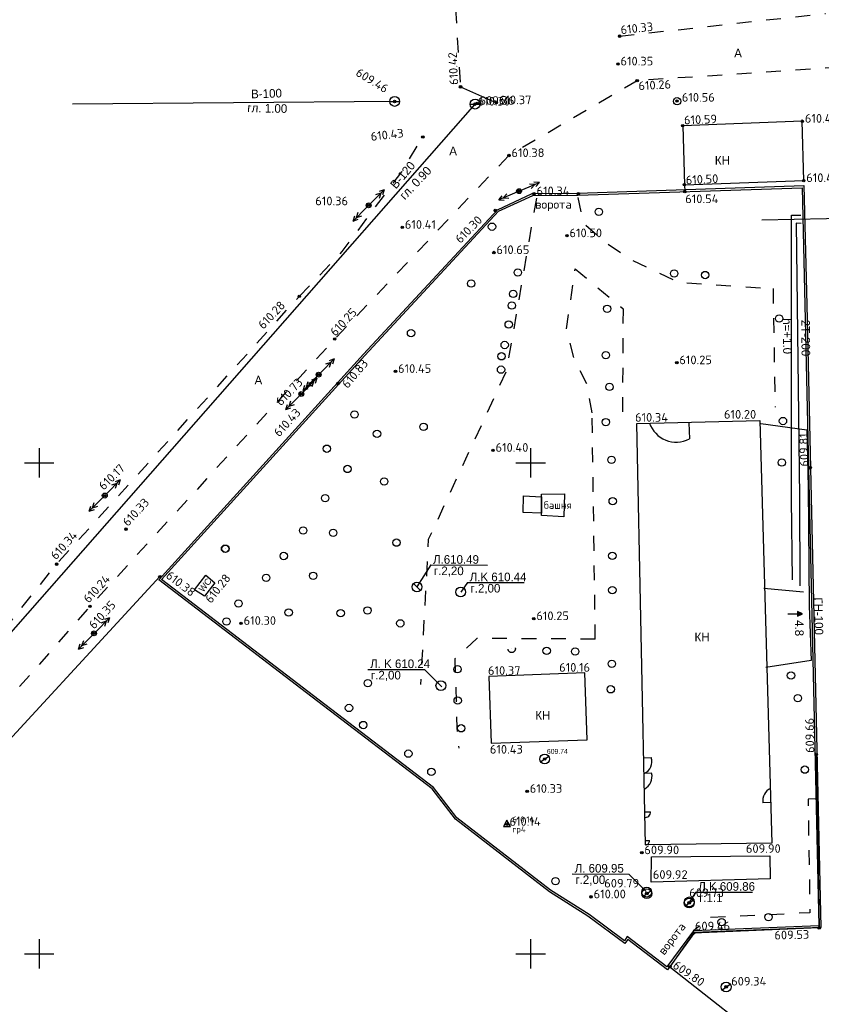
# Model space of a CAD drawing. Header units: metres. Extents: x 550378 to 551400, y 4595394 to 4596257.
# Tile 10 of 43: x 550598 to 550680, y 4595745 to 4595845. Entities that reach past the tile are written whole.
import ezdxf

# ---------------------------------------------------------------- set-up
doc = ezdxf.new("R2010")
doc.units = ezdxf.units.M
doc.header["$PDMODE"] = 32
doc.header["$PDSIZE"] = 0.25
doc.linetypes.add('Д_ТРОТ_ТРУБА', pattern=[3, 1.5, -1.5])
for name, color, linetype in [('(001) Сетка', 92, 'Continuous'), ('(003) Пункты', 7, 'Continuous'), ('(007) Здания', 7, 'Continuous'), ('(011) Колодцы', 7, 'Continuous'), ('(013) Газ', 30, 'ИК_Газопровод -------г--------'), ('(014) Водопровод', 5, 'ИК_Водопровод -------в--------'), ('(020) Теплотрасса', 7, 'ИК_Теплотраса -------т--------'), ('(022) Возд. Линии', 7, 'Continuous'), ('(025) Дорога', 7, 'Continuous'), ('(038) Деревья', 7, 'Continuous'), ('(040) Ограда', 7, 'Continuous'), ('daroga', 6, 'Continuous'), ('V-CTRL-HCPT', 150, 'Continuous'), ('V-NODE', 1, 'Continuous'), ('V-NODE-TEXT', 11, 'Continuous')]:
    doc.layers.add(name, color=color, linetype=linetype)
doc.styles.add('BM-431', font='txt')
doc.styles.add('D-431', font='txt')
doc.styles.add('P-131', font='txt')
doc.styles.add('S', font='txtwr', dxfattribs={"oblique": 15})
doc.styles.get("Standard").update_dxf_attribs({"font": 'simplex.shx'})
doc.linetypes.add('GAZ_VOZDUSH', pattern='A,1,-2,["~",Standard,S=3,R=0,X=-1.5,Y=-1.5],-1,10', length=14)
doc.linetypes.add('ИК_Водопровод -------в--------', pattern='A,9,-0.6,["В",Standard,S=1.2,R=0,X=0,Y=-0.6],-1.2', length=10.8)
doc.linetypes.add('ИК_Газопровод -------г--------', pattern='A,9,-0.6,["Г",Standard,S=1.2,R=0,X=0,Y=-0.6],-1.2', length=10.8)
doc.linetypes.add('ИК_Теплотраса -------т--------', pattern='A,9,-0.6,["Т",Standard,S=1.2,R=0,X=0,Y=-0.6],-1.2', length=10.8)
doc.linetypes.add('ОГРАДА_БЕТ', pattern='A,4,["|",Standard,S=0.8,R=0,X=0,Y=-0.8],4', length=8)

# ---------------------------------------------------------------- blocks, each defined once
blk = doc.blocks.new('d')
at = {"layer": '(038) Деревья'}
blk.add_ellipse((0, 0), major_axis=(0.265, 0.265), ratio=1, start_param=5.497787, end_param=11.780972, dxfattribs=at)
blk = doc.blocks.new('strela1')
at = {"layer": '(022) Возд. Линии'}
for p, q in [((-2, 0), (-1.5, 0.25)), ((0, 0), (-2, 0)), ((-2, 0), (-1.5, -0.25)), ((-1.5, 0), (-1, 0.25)), ((-1.5, 0), (-1, -0.25))]:
    blk.add_line(p, q, dxfattribs=at)
blk = doc.blocks.new('strela2')
at = {"layer": '(022) Возд. Линии'}
for p, q in [((0, 0), (2, 0)), ((1.5, 0), (1, 0.25)), ((1.5, 0), (1, -0.25)), ((2, 0), (1.5, 0.25)), ((2, 0), (1.5, -0.25))]:
    blk.add_line(p, q, dxfattribs=at)
blk = doc.blocks.new('STOLB')
at = {"layer": '(022) Возд. Линии'}
blk.add_circle((0, 0), 0.25, dxfattribs=at)
blk = doc.blocks.new('I01171')
blk.add_line((-0.722283, 0.697501), (0.702286, -0.69785))
blk.add_circle((0, 0), 1)
at = {"color": 4, "style": 'S', "oblique": 15}
blk.add_attdef('Z', (1.616431, -1.093486), '', height=2, dxfattribs=at)
blk = doc.blocks.new('I01172')
blk.add_line((-1, 0), (1, 0))
blk.add_circle((0, 0), 1)
at = {"style": 'S', "oblique": 15}
for tag, p in [('Z', (1.710759, 0.304264)), ('D', (1.754081, -2.326638))]:
    blk.add_attdef(tag, p, '', height=2, dxfattribs=at)
blk = doc.blocks.new('STA')
blk.add_lwpolyline([(0, 1), (-0.87, -0.5), (0.87, -0.5)], close=True)
blk.add_circle((0, 0), 0.118)
blk = doc.blocks.new('*U323', base_point=(550647.59, 4595763.19, 610.14))
at = {"layer": 'V-NODE-TEXT', "linetype": 'ByBlock', "char_height": 0.625}
for s, insert, attachment_point in [('610.14', (550648.14, 4595763.37, 610.14), 7), ('rp4', (550648.14, 4595763, 610.14), 1)]:
    blk.add_mtext(s, dxfattribs=dict(at, insert=insert, attachment_point=attachment_point))
blk = doc.blocks.new('*U324', base_point=(550647.593, 4595763.187, 610.142))
at = {"layer": 'V-CTRL-HCPT'}
blk.add_blockref('*U323', (550647.593, 4595763.187, 610.142), dxfattribs=at)
blk = doc.blocks.new('*U325', base_point=(550647.593, 4595763.187, 610.142))
at = {"layer": 'V-CTRL-HCPT'}
blk.add_blockref('*U324', (550647.593, 4595763.187, 610.142), dxfattribs=at)
at = {"layer": 'V-CTRL-HCPT', "xscale": 0.4166666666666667, "yscale": 0.4166666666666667, "zscale": 0.4166666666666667}
blk.add_blockref('STA', (550647.593, 4595763.187, 610.142), dxfattribs=at)
blk = doc.blocks.new('*U362')
at = {"color": 0, "linetype": 'ByBlock', "lineweight": -2, "transparency": 16777216}
blk.add_line((0, 0), (0, 0), dxfattribs=at)
blk.add_circle((0, 0), 0.5, dxfattribs=at)

msp = doc.modelspace()

# ---------------------------------------------------------------- hatches: boundary and pattern name
at = {"layer": '(025) Дорога', "linetype": 'Д_ТРОТ_ТРУБА'}
msp.add_hatch(color=0, dxfattribs=at).paths.add_polyline_path([(550677.15, 4595784.87), (550677.15, 4595784.37), (550677.65, 4595784.62)])

# ---------------------------------------------------------------- linework, layer by layer
at = {"layer": '(001) Сетка'}
for p, q in [((550600, 4595801.5), (550600, 4595798.5)), ((550650, 4595801.5), (550650, 4595798.5)), ((550598.5, 4595800), (550601.5, 4595800)), ((550648.5, 4595800), (550651.5, 4595800)), ((550600, 4595751.5), (550600, 4595748.5)), ((550650, 4595751.5), (550650, 4595748.5)), ((550598.5, 4595750), (550601.5, 4595750)), ((550648.5, 4595750), (550651.5, 4595750))]:
    msp.add_line(p, q, dxfattribs=at)
at = {"layer": '(003) Пункты', "color": 7}
for p in [(550659.05, 4595843.43, 610.33), (550658.88, 4595840.6, 610.35), (550642.87, 4595838.27, 610.42), (550660.84, 4595838.89, 610.25), (550636.16, 4595836.78, 1226.53), (550644.35, 4595836.51, 1227.37), (550644.35, 4595836.51, 610.3), (550644.55, 4595836.59, 609.36), (550646.51, 4595836.65, 610.37), (550664.9, 4595836.82, 610.56), (550665.47, 4595834.31, 610.59), (550677.64, 4595834.77, 610.45), (550639.03, 4595833.17, 610.43), (550647.79, 4595831.28, 610.38), (550665.64, 4595828.3, 610.5), (550677.78, 4595828.73, 610.41), (550648.82, 4595827.65, 610.62), (550650.34, 4595827.38, 610.34), (550654.86, 4595827.38, 610.39), (550665.69, 4595827.61, 610.54), (550633.52, 4595826.21, 610.36), (550646.4, 4595825.68, 610.3), (550636.94, 4595823.97, 610.41), (550653.69, 4595823.11, 610.33), (550646.26, 4595821.4, 610.33), (550626.46, 4595816.94, 610.28), (550630.07, 4595812.6, 610.25), (550636.25, 4595809.3, 610.33), (550664.87, 4595810.18, 610.33), (550628.43, 4595808.97, 610.73), (550630.39, 4595808.07, 610.83), (550626.67, 4595807, 610.42), (550646.17, 4595801.27, 610.33), (550678.44, 4595799.49, 609.81), (550606.67, 4595796.66, 610.17), (550608.84, 4595793.24, 610.33), (550601.77, 4595789.68, 610.34), (550612.28, 4595788.41, 610.38), (550605.16, 4595785.38, 610.24), (550650.32, 4595784.13, 610.33), (550620.54, 4595783.65, 610.33), (550605.58, 4595782.63, 610.35), (550679.06, 4595770.31, 609.67), (550651.43, 4595769.84, 612.55), (550651.43, 4595769.85, 616.56), (550649.65, 4595766.55, 610.33), (550647.59, 4595763.19, 610.14), (550661.31, 4595760.3), (550661.82, 4595756.14, 609.79), (550661.82, 4595756.15, 609.79), (550656.15, 4595755.81, 610.33), (550666.13, 4595755.2, 613.74), (550666.13, 4595755.19, 609.74), (550666.58, 4595752.13, 609.46), (550679.36, 4595752.65, 609.53), (550664.16, 4595748.7, 609.8), (550669.89, 4595746.65, 613.35), (550669.89, 4595746.64, 609.34)]:
    msp.add_point(p, dxfattribs=at)
at = {"layer": '(007) Здания', "flags": 128}
msp.add_lwpolyline([(550665.64, 4595828.3), (550677.78, 4595828.73), (550677.64, 4595834.77), (550665.47, 4595834.31), (550665.64, 4595828.3), (550665.69, 4595827.61)], dxfattribs=at)
at = {"layer": '(007) Здания', "linetype": 'ByBlock', "flags": 128}
for points in [[(550665.64, 4595828.3), (550665.69, 4595827.61)], [(550679.06, 4595770.31), (550679.36, 4595752.65)], [(550679.36, 4595752.65), (550666.58, 4595752.13)], [(550666.58, 4595752.13), (550664.16, 4595748.7)]]:
    msp.add_lwpolyline(points, dxfattribs=at)
at = {"layer": '(007) Здания', "flags": 128}
for points, elevation in [([(550660.8, 4595804.01), (550673.33, 4595804.3), (550674.54, 4595761.26), (550661.68, 4595761.09)], 610.2), ([(550645.75, 4595778.23), (550645.99, 4595771.47), (550655.74, 4595771.81), (550655.5, 4595778.62)], 610.37)]:
    msp.add_lwpolyline(points, close=True, dxfattribs=dict(at, elevation=elevation))
for points, elevation in [([(550651.12, 4595796.82), (550653.43, 4595796.84), (550653.39, 4595794.51), (550651.09, 4595794.62), (550651.12, 4595796.82)], 610.18), ([(550615.8, 4595787.08), (550616.96, 4595788.55), (550617.86, 4595787.79), (550616.83, 4595786.41), (550615.8, 4595787.08)], 610.3)]:
    msp.add_lwpolyline(points, dxfattribs=dict(at, elevation=elevation))
at = {"layer": '(007) Здания', "linetype": 'ByBlock'}
for points in [[(550589.36, 4595764.62), (550590.14, 4595764.12), (550592.13, 4595766.57), (550612.28, 4595788.41)], [(550664.16, 4595748.7), (550675.12, 4595740.08), (550678.26, 4595737.47), (550664.21, 4595720.67)]]:
    msp.add_lwpolyline(points, dxfattribs=at)
at = {"layer": '(011) Колодцы'}
for p, q in [((550639.84, 4595789.6, 1220.93), (550645.6, 4595789.58, 1220.93)), ((550643.57, 4595787.82, 1220.88), (550649.33, 4595787.8, 1220.88)), ((550633.44, 4595778.97, 1831.17), (550639.2, 4595778.95, 1831.17)), ((550654.24, 4595758.15, 1220.88), (550660, 4595758.13, 1220.88)), ((550666.82, 4595756.3, 609.86), (550672.58, 4595756.29, 609.86))]:
    msp.add_line(p, q, dxfattribs=at)
at = {"layer": '(013) Газ', "linetype": 'GAZ_VOZDUSH', "elevation": 610.01, "flags": 128}
msp.add_lwpolyline([(550673.43, 4595803.99), (550678.11, 4595803.36), (550678.25, 4595797.51), (550678.34, 4595785.45), (550678.55, 4595779.88), (550673.94, 4595779.15)], dxfattribs=at)
at = {"layer": '(014) Водопровод', "flags": 128}
for points in [[(550529.05, 4595693.28), (550576.04, 4595758.74), (550644.35, 4595836.51)], [(550636.16, 4595836.78), (550603.4, 4595836.52)]]:
    msp.add_lwpolyline(points, dxfattribs=at)
at = {"layer": '(020) Теплотрасса', "linetype": 'GAZ_VOZDUSH', "flags": 128}
msp.add_lwpolyline([(550673.52, 4595824.73), (550683.4, 4595824.94), (550683.1, 4595838.07, 0.173905), (550682.61, 4595847.51), (550679.51, 4595886.01), (550679.38, 4595887.69), (550672.65, 4595888.21, -0.244933), (550679.51, 4595886.01)], format="xyb", dxfattribs=at)
for points, elevation in [([(550676.65, 4595788.08), (550676.54, 4595796.3), (550676.55, 4595825.2), (550677.5, 4595825.2)], 609.28), ([(550677.03, 4595824.38), (550677.37, 4595796.46), (550677.38, 4595787.47)], 611.26), ([(550677.77, 4595786.84), (550673.74, 4595787.2)], 609.85)]:
    msp.add_lwpolyline(points, dxfattribs=dict(at, elevation=elevation))
at = {"layer": '(022) Возд. Линии', "color": 0}
for points in [[(550676.15, 4595784.62), (550677.15, 4595784.62)], [(550677.65, 4595784.62), (550677.15, 4595784.87)]]:
    msp.add_lwpolyline(points, dxfattribs=at)
at = {"layer": '(025) Дорога', "linetype": 'Д_ТРОТ_ТРУБА', "flags": 128}
for points in [[(550640.75, 4595870.19), (550642.87, 4595838.27)], [(550659.05, 4595843.43), (550680, 4595845.74)], [(550681.45, 4595840.28), (550660.84, 4595838.89)], [(550660.84, 4595838.89), (550647.79, 4595831.28)], [(550626.46, 4595816.94), (550630.84, 4595821.51), (550636.89, 4595829.62), (550639.03, 4595833.17)], [(550647.79, 4595831.28), (550630.07, 4595812.6), (550605.16, 4595785.38), (550588.37, 4595766.19), (550568.26, 4595738.86)], [(550562.65, 4595740.76), (550601.77, 4595789.68), (550626.46, 4595816.94)]]:
    msp.add_lwpolyline(points, dxfattribs=at)
for points, elevation in [([(550650.58, 4595826.94), (550647.53, 4595809.34), (550639.59, 4595792.18), (550638.79, 4595777.44), (550638.79, 4595777.44)], 610.56), ([(550654.81, 4595827.01), (550655.33, 4595824.42), (550657.73, 4595822.38), (550660.18, 4595820.71), (550664.98, 4595818.4), (550668.68, 4595818.13), (550674.66, 4595817.73)], 610.53), ([(550656.26, 4595805.08), (550656.26, 4595805.08), (550655.74, 4595807.98), (550654.41, 4595810.62), (550653.64, 4595813.57), (550654.54, 4595819.75)], 610.33), ([(550654.54, 4595819.75), (550659.4, 4595815.67)], 610.33), ([(550674.66, 4595817.73), (550674.87, 4595805.67)], 610.39), ([(550659.4, 4595815.67), (550659.33, 4595803.91)], 610.3), ([(550656.58, 4595782.05), (550656.26, 4595805.08)], 610.25), ([(550656.58, 4595782.05), (550644.51, 4595782.11), (550642.29, 4595780.05), (550642.5, 4595773.03), (550642.69, 4595770.96)], 610.25), ([(550679.02, 4595765.8), (550678.22, 4595765.77), (550678.42, 4595754.19), (550668.29, 4595753.69), (550666.58, 4595752.36)], 609.98)]:
    msp.add_lwpolyline(points, dxfattribs=dict(at, elevation=elevation))
at = {"layer": '(025) Дорога', "color": 0, "linetype": 'Д_ТРОТ_ТРУБА'}
msp.add_lwpolyline([(550677.15, 4595784.87), (550677.15, 4595784.37)], dxfattribs=at)
at = {"layer": '(025) Дорога', "color": 0, "linetype": 'Д_ТРОТ_ТРУБА', "elevation": -146.98}
msp.add_lwpolyline([(550677.15, 4595784.87), (550677.15, 4595784.37), (550677.65, 4595784.62), (550677.15, 4595784.87)], close=True, dxfattribs=at)
at = {"layer": '(040) Ограда', "linetype": 'ОГРАДА_БЕТ', "elevation": 609.99, "flags": 128}
msp.add_lwpolyline([(550679.53, 4595752.68), (550666.68, 4595752.17), (550663.91, 4595748.39), (550659.88, 4595751.48), (550659.58, 4595751.06), (550655.83, 4595753.85), (550651.92, 4595756.33), (550642.34, 4595763.72), (550639.99, 4595766.8), (550628.36, 4595775.68), (550612.16, 4595788.08), (550632.99, 4595811.06), (550646.62, 4595825.76), (550650.17, 4595827.42), (550654.81, 4595827.44), (550677.81, 4595828.21), (550678.1, 4595816.08)], close=True, dxfattribs=at)
at = {"elevation": 609.99, "flags": 128}
msp.add_lwpolyline([(550679.33, 4595752.87), (550666.58, 4595752.36), (550663.87, 4595748.67), (550659.83, 4595751.77), (550659.54, 4595751.34), (550655.95, 4595754.01), (550652.03, 4595756.49), (550642.48, 4595763.86), (550640.13, 4595766.94), (550628.48, 4595775.84), (550612.46, 4595788.1), (550633.14, 4595810.93), (550646.74, 4595825.6), (550650.22, 4595827.22), (550654.81, 4595827.24), (550677.61, 4595828), (550677.91, 4595816.08)], close=True, dxfattribs=at)
at = {"flags": 128}
for points, elevation in [([(550677.53, 4595824.37), (550677.03, 4595824.38)], 611.2), ([(550666.09, 4595804.07), (550666.15, 4595802.42)], 610.31), ([(550649.27, 4595796.62), (550651.12, 4595796.52), (550651.1, 4595794.86), (550649.25, 4595794.95), (550649.27, 4595796.62)], 610.42), ([(550639.84, 4595789.6), (550638.43, 4595787.36)], 1220.93), ([(550643.57, 4595787.82), (550642.9, 4595786.82)], 1220.88), ([(550639.2, 4595778.95), (550640.97, 4595777.18)], 1831.17), ([(550661.52, 4595769.95), (550662.27, 4595769.98)], 610.24), ([(550662.31, 4595768.4), (550661.56, 4595768.37)], 610.22), ([(550674.48, 4595765.42), (550673.63, 4595765.39)], 610.17), ([(550661.55, 4595764.46), (550662.19, 4595764.47)], 609.92), ([(550661.66, 4595761.54), (550662.1, 4595761.54)], 610.26), ([(550662.31, 4595759.88), (550674.34, 4595759.99), (550674.37, 4595757.64), (550662.25, 4595757.31), (550662.31, 4595759.88)], 610.29), ([(550660, 4595758.13), (550661.77, 4595756.36)], 1220.88), ([(550666.82, 4595756.3), (550666.15, 4595755.3)], 609.86)]:
    msp.add_lwpolyline(points, dxfattribs=dict(at, elevation=elevation))
msp.add_lwpolyline([(550679.36, 4595752.65), (550666.58, 4595752.13), (550664.16, 4595748.7)])
for centre in [(550638.43, 4595787.36, 610.49), (550642.88, 4595786.84, 610.44), (550640.87, 4595777.31, 610.24), (550661.81, 4595756.29, 609.95), (550666.15, 4595755.3, 609.86)]:
    msp.add_circle(centre, 0.5)
for centre, radius, start, end in [((550664.82, 4595805, 610.31), 2.9, 199.1885, 297.197), ((550661.04, 4595769.57, 610.24), 1.3, 293.7296, 18.5677), ((550660.89, 4595768.07, 610.22), 1.46, 299.2023, 13.095), ((550674.99, 4595765.59, 610.17), 1.38, 114.8547, 188.2187), ((550661.68, 4595764.41, 609.92), 0.508, 255.2277, 7.2504), ((550661.67, 4595761.52, 610.26), 0.43, 271.221, 2.999)]:
    msp.add_arc(centre, radius, start, end)
at = {"layer": 'daroga', "flags": 128}
msp.add_lwpolyline([(550642.87, 4595838.27), (550646.51, 4595836.65)], dxfattribs=at)

# ---------------------------------------------------------------- block references
at = {"layer": '(011) Колодцы', "lineweight": 0, "xscale": 0.5, "yscale": 0.5, "zscale": 0.5}
for p in [(550636.16, 4595836.78, 609.46), (550644.35, 4595836.51, 610.3)]:
    msp.add_blockref('I01172', p, dxfattribs=at)
at = {"layer": '(011) Колодцы', "xscale": 0.5, "yscale": 0.5, "zscale": 0.5}
msp.add_blockref('I01171', (550638.43, 4595787.36, 610.49), dxfattribs=at)
at = {"layer": '(011) Колодцы', "color": 30, "true_color": 0xf8991e, "rotation": 78.81957851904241}
for p, xscale, yscale, zscale in [((550651.43, 4595769.84, 612.55), 0.4999999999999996, 0.4999999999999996, 0.4999999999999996), ((550661.82, 4595756.14, 605.79), 0.4999999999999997, 0.4999999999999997, 0.4999999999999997), ((550666.13, 4595755.19, 609.74), 0.4999999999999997, 0.4999999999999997, 0.4999999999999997), ((550669.89, 4595746.64, 609.34), 0.4999999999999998, 0.4999999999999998, 0.4999999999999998)]:
    msp.add_blockref('I01171', p, dxfattribs=dict(at, xscale=xscale, yscale=yscale, zscale=zscale))
at = {"layer": '(022) Возд. Линии'}
for name, p, rotation in [('strela2', (550649.05, 4595827.75, 610.62), 23.13616521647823), ('strela2', (550633.7, 4595826.38, 610.36), 45.22739072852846), ('strela1', (550648.59, 4595827.55, 610.62), 23.13616521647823), ('STOLB', (550648.82, 4595827.65, 610.62), 269.7973160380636), ('STOLB', (550633.52, 4595826.21, 610.36), 269.7973160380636), ('strela1', (550633.34, 4595826.03, 610.36), 45.22739072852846), ('strela2', (550628.61, 4595809.15, 610.73), 45.22739072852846), ('strela1', (550628.25, 4595808.79, 610.73), 45.22739072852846), ('strela2', (550626.84, 4595807.18, 610.42), 45.22739072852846), ('STOLB', (550628.43, 4595808.97, 610.73), 269.7973160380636), ('strela1', (550626.49, 4595806.83, 610.42), 45.22739072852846), ('STOLB', (550626.67, 4595807, 610.42), 269.7973160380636), ('strela2', (550606.84, 4595796.83, 610.17), 45.22739072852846), ('strela1', (550606.49, 4595796.48, 610.17), 45.22739072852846), ('STOLB', (550606.67, 4595796.66, 610.17), 269.7973160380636), ('strela2', (550605.76, 4595782.8, 610.35), 45.22739072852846), ('strela1', (550605.41, 4595782.45, 610.35), 45.22739072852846), ('STOLB', (550605.58, 4595782.63, 610.35), 269.7973160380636)]:
    msp.add_blockref(name, p, dxfattribs=dict(at, rotation=rotation))
at = {"layer": '(025) Дорога', "linetype": 'Д_ТРОТ_ТРУБА', "xscale": 0.75, "yscale": 0.75, "zscale": 0.75}
msp.add_blockref('*U362', (550648.07, 4595781.06, 610.34), dxfattribs=at)
at = {"layer": '(038) Деревья', "linetype": 'Continuous'}
msp.add_blockref('d', (550664.9, 4595836.8, 610.56), dxfattribs=at)
at = {"layer": '(038) Деревья', "lineweight": -2, "xscale": 0.75, "yscale": 0.75, "zscale": 0.75}
for p in [(550656.93, 4595825.55, 1221.14), (550646.07, 4595824.03, 610.66), (550648.69, 4595819.37, 610.59), (550664.6, 4595819.27, 610.6), (550667.75, 4595819.11, 610.33), (550643.95, 4595818.24, 610.41), (550648.23, 4595817.19, 610.54), (550648.09, 4595816, 610.53), (550657.79, 4595815.68, 610.63), (550647.77, 4595814.08, 610.56), (550675.28, 4595814.69, 610.39), (550637.83, 4595813.2, 610.58), (550647.36, 4595811.99, 610.45), (550657.64, 4595810.95, 610.62), (550647.04, 4595810.84, 610.59), (550646.99, 4595809.48, 610.58), (550658.02, 4595807.72, 610.72), (550632.07, 4595804.91, 610.22), (550657.64, 4595804.14, 611.45), (550675.67, 4595804.25, 610.29), (550634.37, 4595802.95, 610.3), (550639.11, 4595803.66, 610.76), (550629.27, 4595801.43, 610.26), (550658.22, 4595800.3, 610.78), (550675.56, 4595800.02, 610.33), (550631.37, 4595799.37, 610.2), (550635.09, 4595798.09, 610.09), (550629.1, 4595796.39, 610.3), (550658.35, 4595796.09, 610.48), (550626.85, 4595793.1, 610.19), (550629.91, 4595792.87, 610.26), (550618.91, 4595791.25, 610.43), (550618.95, 4595791.25, 610.42), (550636.35, 4595791.87, 610.39), (550624.88, 4595790.51, 610.36), (550658.31, 4595790.53, 610.71), (550623.1, 4595788.29, 610.29), (550627.87, 4595788.5, 610.37), (550658.31, 4595787.04, 610.16), (550620.27, 4595785.67, 610.39), (550633.4, 4595784.97, 610.48), (550625.38, 4595784.76, 610.23), (550630.67, 4595784.69, 610.49), (550619.05, 4595783.84, 610.44), (550636.74, 4595783.65, 610.41), (550651.63, 4595780.85, 610.27), (550654.52, 4595780.79, 610.23), (550642.55, 4595778.98, 610.32), (550658.25, 4595779.53, 610.18), (550676.49, 4595778.35, 609.46), (550633.44, 4595777.56, 610.29), (550658.15, 4595776.94, 609.96), (550677.19, 4595776.03, 609.05), (550631.52, 4595775.04, 610.34), (550642.58, 4595775.79, 610.34), (550632.97, 4595773.3, 610.3), (550642.93, 4595772.97, 610.31), (550637.56, 4595770.39, 610.38), (550639.9, 4595768.53, 610.52), (550677.89, 4595768.76, 609.86), (550652.53, 4595757.41, 610.18), (550669.43, 4595753.24, 609.84), (550674.2, 4595753.75, 609.98)]:
    msp.add_blockref('*U362', p, dxfattribs=at)
at = {"layer": 'V-NODE'}
msp.add_blockref('*U325', (550647.59, 4595763.19, 610.14), dxfattribs=at)

# ---------------------------------------------------------------- texts
at = {"layer": '(003) Пункты', "color": 7}
for s, rotation, p in [('610.33', 6.3099, (550659.2, 4595843.62, 610.33)), ('610.42', 92.8171, (550642.64, 4595838.48, 610.42)), ('609.46', 328.4043, (550632.12, 4595839.48, 0.51)), ('610.26', 3.0563, (550660.99, 4595837.93, 610.25)), ('610.59', 2.2496, (550665.62, 4595834.44, 610.59)), ('610.43', 6.6353, (550633.78, 4595832.76, 610.43)), ('610.50', 2.7001, (550665.8, 4595828.34, 610.5)), ('610.30', 45.6524, (550642.86, 4595822.27, 610.3)), ('610.28', 46.5687, (550622.81, 4595813.53, 610.28)), ('610.25', 46.8955, (550630.14, 4595812.82, 610.25)), ('610.83', 49.9242, (550631.38, 4595807.5, 610.83)), ('610.73', 45.7571, (550624.59, 4595805.73, 610.73)), ('610.43', 47.4915, (550624.42, 4595802.57, 610.42)), ('609.81', 91.1886, (550678.27, 4595799.62, 609.81)), ('610.17', 44.2187, (550606.56, 4595797.15, 610.17)), ('610.33', 47.3528, (550609.03, 4595793.46, 610.33)), ('610.34', 47.8251, (550601.71, 4595790.06, 610.34)), ('610.24', 47.5422, (550605.04, 4595785.65, 610.24)), ('610.38', 322.5136, (550612.81, 4595788.36, 610.38)), ('610.28', 51.7721, (550617.48, 4595785.62)), ('610.35', 47.3846, (550605.6, 4595783, 610.35)), ('609.66', 91.2142, (550678.87, 4595770.47, 609.67)), ('609.53', 1.5949, (550674.81, 4595751.46, 609.53)), ('609.80', 325.5947, (550664.38, 4595748.64, 609.8))]:
    msp.add_text(s, height=0.88, rotation=rotation, dxfattribs=at).set_placement(p)
for s, p in [('610.35', (550659.14, 4595840.45, 610.35)), ('610.37', (550646.77, 4595836.5, 610.37)), ('610.56', (550665.38, 4595836.76, 610.56)), ('610.30', (550644.61, 4595836.36, 610.3)), ('609.36', (550644.8, 4595836.44, 609.36)), ('610.45', (550677.9, 4595834.62, 610.45)), ('610.38', (550648.05, 4595831.12, 610.38)), ('610.41', (550678.04, 4595828.58, 610.41)), ('610.34', (550650.6, 4595827.23, 610.34)), ('610.36', (550628.09, 4595826.21, 610.36)), ('610.54', (550665.73, 4595826.43, 610.54)), ('610.41', (550637.2, 4595823.82, 610.41)), ('610.50', (550653.95, 4595822.96, 610.33)), ('610.65', (550646.52, 4595821.25, 610.33)), ('610.25', (550665.13, 4595810.03, 610.33)), ('610.45', (550636.51, 4595809.15, 610.33)), ('610.20', (550669.67, 4595804.49)), ('610.34', (550660.62, 4595804.18)), ('610.40', (550646.43, 4595801.12, 610.33)), ('610.30', (550620.8, 4595783.5, 610.33)), ('610.25', (550650.58, 4595783.98, 610.33)), ('610.37', (550645.66, 4595778.41)), ('610.16', (550652.9, 4595778.73)), ('610.43', (550645.85, 4595770.39)), ('610.33', (550649.91, 4595766.4, 610.33)), ('610.14', (550647.85, 4595763.04, 610.14)), ('609.90', (550661.57, 4595760.15)), ('609.90', (550671.9, 4595760.29)), ('609.92', (550662.43, 4595757.64)), ('609.79', (550657.49, 4595756.76, 609.79)), ('610.00', (550656.41, 4595755.66, 610.33)), ('609.73', (550666.14, 4595755.79, 609.74)), ('609.46', (550666.71, 4595752.4, 609.46)), ('609.34', (550670.4, 4595746.78, 609.34))]:
    msp.add_text(s, height=0.88, dxfattribs=at).set_placement(p)
at = {"layer": '(003) Пункты', "color": 7, "style": 'D-431'}
msp.add_text('609.74', height=0.5, dxfattribs=at).set_placement((550651.66, 4595770.37, 1223.2))
at = {"layer": '(007) Здания', "style": 'P-131'}
for p in [(550668.74, 4595830.35), (550666.67, 4595781.81), (550650.47, 4595773.86)]:
    msp.add_text('КН', height=0.88, dxfattribs=at).set_placement(p)
msp.add_text('WC', height=0.65, rotation=51.4986, dxfattribs=at).set_placement((550616.68, 4595786.78))
at = {"layer": '(011) Колодцы', "style": 'D-431'}
for s, p in [('Л.610.49', (550640.07, 4595789.72, 1220.93)), ('г.2,20', (550640.16, 4595788.56, 1220.93)), ('Л.K 610.44', (550643.8, 4595787.94, 1220.88)), ('г.2,00', (550643.89, 4595786.79, 1220.88)), ('Л. K 610.24', (550633.67, 4595779.1, 1831.17)), ('г.2,00', (550633.76, 4595777.94, 1831.17)), ('Л. 609.95', (550654.48, 4595758.28, 1220.88)), ('г.2,00', (550654.56, 4595757.12, 1220.88)), ('Л.K 609.86', (550667.05, 4595756.43, 609.86)), ('г.1.1', (550667.14, 4595755.27, 609.86))]:
    msp.add_text(s, height=0.875, dxfattribs=at).set_placement(p)
at = {"layer": '(013) Газ', "color": 0, "linetype": 'Continuous', "style": 'D-431'}
for s, rotation, p in [('ГН-100', 271.3989, (550678.81, 4595786.28, 609.99)), ('4.8', 269.9636, (550676.9, 4595783.98))]:
    msp.add_text(s, height=0.875, rotation=rotation, dxfattribs=at).set_placement(p)
at = {"layer": '(014) Водопровод', "color": 0, "linetype": 'Continuous', "style": 'D-431'}
for s, rotation, p in [('В-100', 1.8003, (550621.57, 4595837.1)), ('гл. 1.00', 358.7186, (550621.17, 4595835.7)), ('В-120', 49.7501, (550636.3, 4595827.81)), ('гл. 0.90', 46.6684, (550637.21, 4595826.71))]:
    msp.add_text(s, height=0.88, rotation=rotation, dxfattribs=at).set_placement(p)
at = {"layer": '(020) Теплотрасса', "linetype": 'GAZ_VOZDUSH', "style": 'D-431'}
for s, p in [('h=+1.0', (550675.66, 4595814.71)), ('2Т-200', (550677.53, 4595814.55))]:
    msp.add_text(s, height=0.875, rotation=270.5717, dxfattribs=at).set_placement(p)
at = {"layer": '(025) Дорога', "linetype": 'Д_ТРОТ_ТРУБА', "style": 'BM-431'}
for p in [(550670.71, 4595841.27), (550641.72, 4595831.3), (550621.91, 4595807.97)]:
    msp.add_text('A', height=0.88, dxfattribs=at).set_placement(p)
msp.add_text('башня', height=0.75).set_placement((550651.34, 4595795.31))
at = {"insert": (550650.46, 4595826.74), "char_height": 0.875, "width": 5.2062, "attachment_point": 1}
msp.add_mtext('ворота', dxfattribs=at)
at = {"insert": (550662.89, 4595750.34), "char_height": 0.875, "width": 5.2062, "attachment_point": 1, "rotation": 52.6671}
msp.add_mtext('ворота', dxfattribs=at)

doc.saveas('drawing.dxf')
